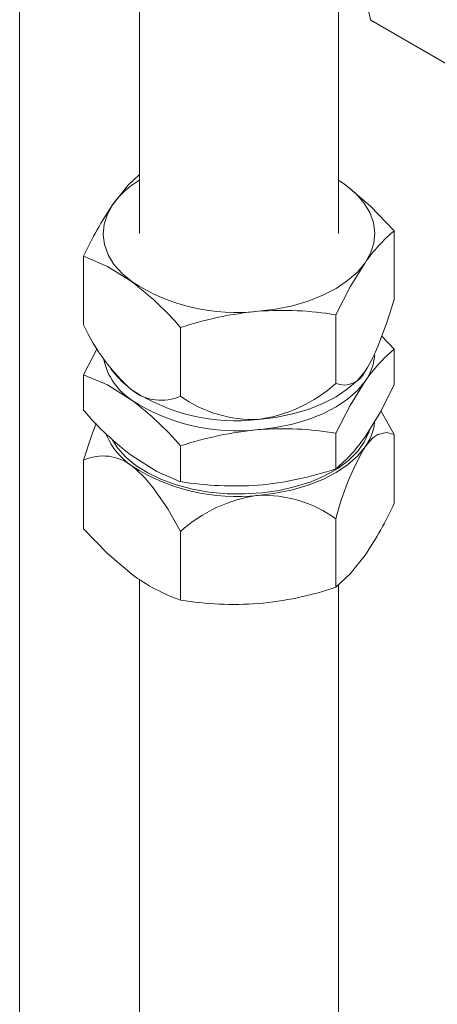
# Model space of a CAD drawing. Header units: millimetres. Extents: x 450 to 25135, y 150 to 17673.
# Tile 151 of 201: x 5399 to 5462, y 12511 to 12660. Entities that reach past the tile are written whole.
import ezdxf

# ---------------------------------------------------------------- set-up
doc = ezdxf.new("R2010")
doc.units = ezdxf.units.MM
doc.linetypes.add('SLD-Continua', pattern=[0])
doc.layers.add('COTAS', color=1, linetype='SLD-Continua')
doc.layers.add('OCULTA', color=8, linetype='SLD-Continua')

msp = doc.modelspace()

# ---------------------------------------------------------------- linework, layer by layer
at = {"color": 7, "linetype": 'SLD-Continua', "lineweight": 18, "ltscale": 30}
for p, q in [((5446.63, 12627.39), (5446.63, 12698.06)), ((5416.63, 12680.74), (5416.63, 12627.39)), ((5398.54, 11737.57), (5398.54, 12670.3)), ((5416.63, 12575.25), (5416.63, 11765.33)), ((5446.63, 11765.33), (5446.63, 12574.41))]:
    msp.add_line(p, q, dxfattribs=at)
at = {"layer": 'COTAS', "linetype": 'SLD-Continua', "lineweight": 18, "ltscale": 30}
for p, q in [((5446.63, 12635.46), (5447.76, 12634.7)), ((5455.06, 12617.47), (5455.06, 12627.83)), ((5408.19, 12613.62), (5408.19, 12623.97)), ((5446.24, 12604.79), (5446.24, 12615.14)), ((5422.8, 12602.87), (5422.8, 12613.22)), ((5455.06, 12609.96), (5453.18, 12611.92)), ((5410.22, 12610.06), (5408.19, 12606.11)), ((5455.06, 12604.58), (5455.06, 12609.96)), ((5408.19, 12600.73), (5408.19, 12606.11)), ((5412.31, 12607), (5412.91, 12606.23)), ((5453.03, 12600.64), (5455.06, 12597.07)), ((5446.24, 12591.9), (5446.24, 12597.28)), ((5455.06, 12597.07), (5455.06, 12586.72)), ((5422.8, 12589.97), (5422.8, 12595.35)), ((5408.19, 12593.21), (5408.19, 12582.86)), ((5446.24, 12584.39), (5446.24, 12574.04)), ((5422.8, 12582.46), (5422.8, 12572.11))]:
    msp.add_line(p, q, dxfattribs=at)
at = {"layer": 'COTAS', "linetype": 'SLD-Continua', "lineweight": 18, "ltscale": 30, "flags": 128}
for points in [[(5416.63, 12636.28), (5414.85, 12634.63), (5412.6, 12631.8)], [(5447.76, 12634.7), (5447.24, 12635.07), (5446.63, 12635.44)], [(5447.76, 12634.7), (5449.27, 12633.42), (5450.48, 12632.04), (5451.37, 12630.58), (5451.92, 12629.06), (5452.13, 12627.52), (5451.98, 12625.97), (5451.48, 12624.45), (5450.65, 12622.98)], [(5455.06, 12627.83), (5451.48, 12631.54), (5447.76, 12634.7)], [(5415.5, 12620.09), (5413.98, 12621.36), (5412.77, 12622.75), (5411.88, 12624.21), (5411.33, 12625.72), (5411.13, 12627.26), (5411.27, 12628.81), (5411.77, 12630.33), (5412.6, 12631.8)], [(5408.19, 12623.97), (5411.77, 12622.42), (5415.5, 12620.09)], [(5450.65, 12622.98), (5449.49, 12621.58), (5448.02, 12620.29), (5446.28, 12619.11), (5444.28, 12618.08), (5442.07, 12617.21), (5439.68, 12616.51), (5437.15, 12615.99), (5434.52, 12615.68)], [(5446.24, 12615.14), (5448.4, 12619.34), (5450.65, 12622.98)], [(5455.06, 12617.47), (5453.9, 12613.83), (5452.58, 12610.34), (5451.82, 12608.67), (5451.01, 12607.19), (5450.65, 12606.65)], [(5408.19, 12606.11), (5411.77, 12604.56), (5415.5, 12602.22)], [(5415.5, 12603.76), (5413.98, 12605.03), (5412.91, 12606.23)], [(5450.65, 12606.65), (5449.49, 12605.25), (5448.02, 12603.96), (5446.28, 12602.78), (5444.28, 12601.75), (5442.07, 12600.88), (5439.68, 12600.18), (5437.15, 12599.66), (5434.52, 12599.34)], [(5434.52, 12597.81), (5437.15, 12598.13), (5439.68, 12598.65), (5442.07, 12599.34), (5444.28, 12600.22), (5446.28, 12601.25), (5448.02, 12602.43), (5449.49, 12603.72), (5450.65, 12605.12)], [(5446.24, 12597.28), (5448.4, 12601.47), (5450.65, 12605.12)], [(5455.06, 12604.58), (5452.9, 12600.39), (5450.65, 12596.75)], [(5408.19, 12593.21), (5409.36, 12596.86), (5410.07, 12598.76)], [(5451.34, 12597.84), (5451.22, 12597.42), (5450.53, 12595.94), (5449.51, 12594.51), (5448.17, 12593.18), (5446.54, 12591.97), (5444.63, 12590.89), (5442.5, 12589.97), (5440.17, 12589.22), (5437.69, 12588.65), (5435.1, 12588.28), (5432.45, 12588.12), (5429.79, 12588.16), (5427.15, 12588.4), (5424.6, 12588.84), (5422.17, 12589.48), (5419.92, 12590.3), (5417.87, 12591.28), (5416.06, 12592.42), (5414.54, 12593.68), (5413.31, 12595.05), (5412.5, 12596.34)], [(5455.06, 12597.07), (5453.9, 12597.38), (5452.58, 12597.08), (5451.82, 12596.56), (5451.01, 12595.7), (5450.65, 12595.22)], [(5450.65, 12595.22), (5449.49, 12593.82), (5448.02, 12592.53), (5446.28, 12591.35), (5444.28, 12590.32), (5442.07, 12589.44), (5439.68, 12588.74), (5437.15, 12588.23), (5434.52, 12587.91)], [(5422.8, 12589.97), (5419.22, 12591.52), (5415.5, 12593.85)], [(5422.8, 12582.46), (5420.88, 12585.86), (5418.7, 12589.06), (5417.44, 12590.56), (5416.09, 12591.86), (5415.5, 12592.32)], [(5408.19, 12582.86), (5411.77, 12579.15), (5415.5, 12575.99)], [(5446.24, 12574.04), (5448.4, 12576.06), (5450.65, 12578.89)]]:
    msp.add_lwpolyline(points, dxfattribs=at)
at = {"layer": 'COTAS', "linetype": 'SLD-Continua', "lineweight": 18, "ltscale": 900}
for centre, radius, start, end in [((5423.57, 12623.77), 13.6, 120.7307, 143.7924), ((5457.19, 12601.54), 53.89, 145.8334, 155.4044), ((5470.11, 12609.7), 23.56, 129.688, 145.6756), ((5387.77, 12583.28), 46.08, 40.5096, 53.0044), ((5431.22, 12644.66), 29.17, 237.3889, 276.5005), ((5439.5, 12562.82), 53.09, 95.3811, 108.3295), ((5438.2, 12567.18), 48.63, 80.4814, 94.3339), ((5435.38, 12626.12), 29.93, 204.7027, 228.3643), ((5470.11, 12591.83), 23.56, 129.688, 145.6756), ((5444.35, 12609.7), 7.79, 323.9902, 354.7273), ((5420.91, 12610.55), 9.93, 192.4567, 236.9391), ((5447.5, 12607.96), 3.41, 248.2274, 337.3848), ((5431.49, 12621.18), 22.04, 277.898, 311.9895), ((5419.89, 12609.41), 7.16, 232.143, 293.9588), ((5431.22, 12628.33), 29.17, 237.3889, 276.5005), ((5433.87, 12618.42), 19.09, 234.5849, 271.9672), ((5431.22, 12626.8), 29.17, 237.3889, 276.5005), ((5387.77, 12565.42), 46.08, 40.5096, 53.0044), ((5443.23, 12630.66), 46.08, 220.5096, 233.0044), ((5444.31, 12599.82), 7.83, 324.0367, 353.1604), ((5421.55, 12601.25), 10.79, 203.3052, 235.8546), ((5439.5, 12544.95), 53.1, 95.3823, 108.3283), ((5438.2, 12549.33), 48.63, 80.4808, 94.3346), ((5431.19, 12610.03), 23.56, 309.688, 325.6756), ((5487.19, 12574.01), 42.25, 149.8765, 165.78), ((5411.12, 12586.82), 7.03, 51.4919, 114.6099), ((5431.22, 12616.89), 29.17, 237.3889, 276.5005), ((5429.85, 12640.82), 51.59, 275.1923, 288.5184), ((5430.9, 12639.09), 49.77, 260.6412, 274.1742), ((5437.68, 12565.8), 22.34, 98.1323, 131.7552), ((5435.22, 12568.97), 18.95, 54.4457, 92.1064), ((5406.06, 12609.15), 53.89, 325.8334, 335.4044), ((5432.08, 12598.4), 27.88, 233.4907, 250.5567), ((5429.86, 12622.95), 51.58, 275.1903, 288.5203), ((5430.9, 12621.24), 49.78, 260.6426, 274.1727)]:
    msp.add_arc(centre, radius, start, end, dxfattribs=at)
at = {"layer": 'OCULTA', "linetype": 'SLD-Continua', "lineweight": 18, "ltscale": 30}
for q in [(5447.32, 12675.91), (5467.05, 12650.62)]:
    msp.add_line((5451.5, 12659.6), q, dxfattribs=at)

doc.saveas('drawing.dxf')
